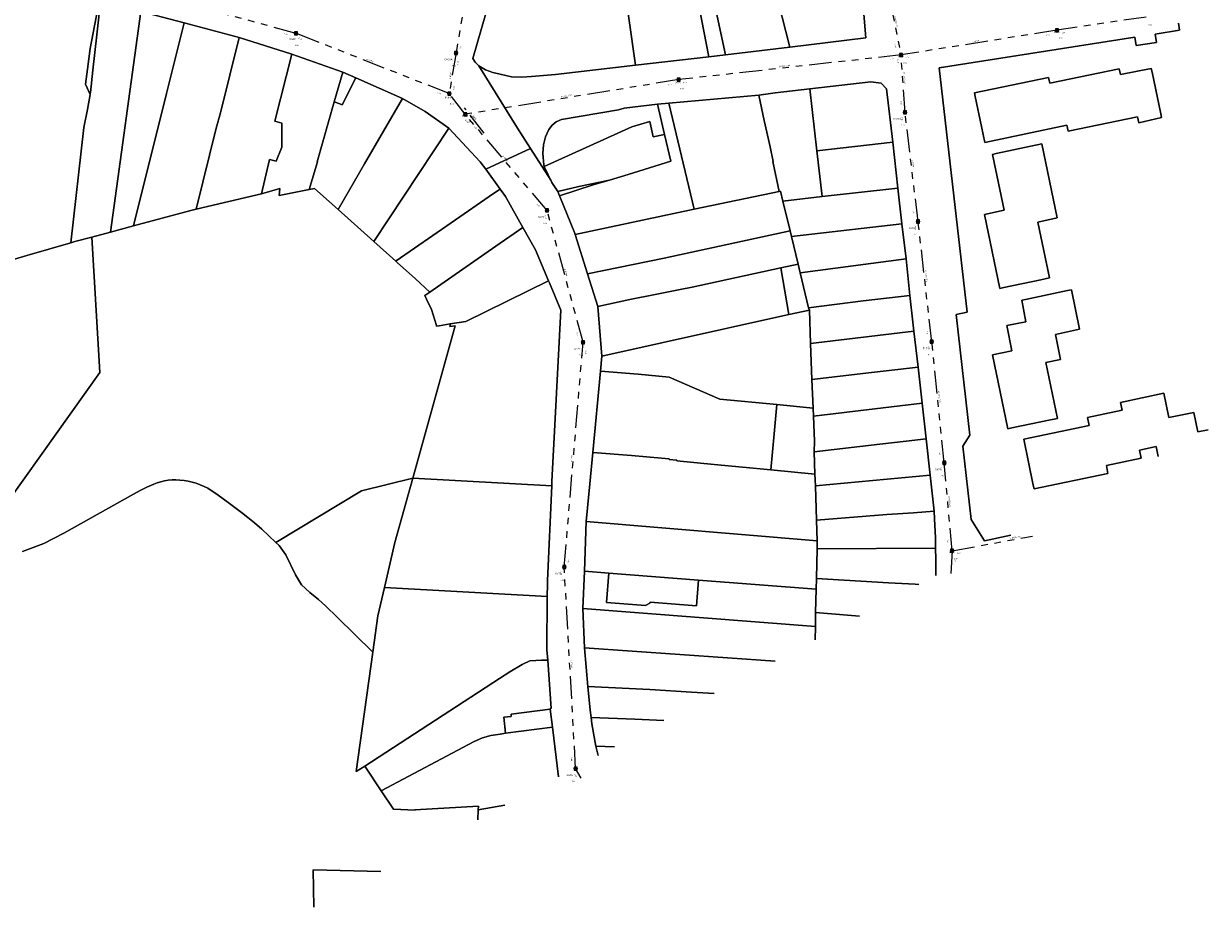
# Model space of a CAD drawing. Header units: metres. Extents: x 163628 to 167855, y 402678 to 405435.
# Tile 224 of 256: x 165797 to 166110, y 403474 to 403707. Entities that reach past the tile are written whole.
import ezdxf

# ---------------------------------------------------------------- set-up
doc = ezdxf.new("R2010")
doc.units = ezdxf.units.M
doc.linetypes.add('X-CA190022.004-UO-WHM_Riolering gemeente_NLCS_v0.2$0$RI-GWA', pattern=[18.45, 6, -1.8, 1.75, -1.8, 1.75, -1.8, 1.75, -1.8])
doc.layers.get('0').update_dxf_attribs({"lineweight": 25})
for name, color, linetype, lineweight in [('X-CA190022.004-UO-KAD_Percelen$0$B-WE-KG-GRENS_PERCEEL-GV', 150, 'Continuous', 9), ('X-CA190022.004-UO-WHM_Riolering gemeente_NLCS_v0.2$0$B-WE-RI-BOB-T18', 214, 'Continuous', 15), ('X-CA190022.004-UO-WHM_Riolering gemeente_NLCS_v0.2$0$B-WE-RI-DIAMETER-T18', 214, 'Continuous', 15), ('X-CA190022.004-UO-WHM_Riolering gemeente_NLCS_v0.2$0$B-WE-RI-GWA_TRANSPORTLEIDING-G', 214, 'X-CA190022.004-UO-WHM_Riolering gemeente_NLCS_v0.2$0$RI-GWA', 15), ('X-CA190022.004-UO-WHM_Riolering gemeente_NLCS_v0.2$0$B-WE-RI-PUT-S', 214, 'Continuous', 15), ('X-CA190022.004-UO-WHM_Riolering gemeente_NLCS_v0.2$0$B-WE-RI-PUTDEKSELHOOGTE-T18', 214, 'Continuous', 15), ('X-CA190022.004-UO-WHM_Riolering gemeente_NLCS_v0.2$0$B-WE-RI-PUTNUMMER-T25', 214, 'Continuous', 15)]:
    doc.layers.add(name, color=color, linetype=linetype, lineweight=lineweight)
doc.styles.add('X-CA190022.004-UO-WHM_Riolering gemeente_NLCS_v0.2$0$NLCS-ISO-M200-T18', font='NLCS-ISO.ttf', dxfattribs={"height": 0.36})
doc.styles.add('X-CA190022.004-UO-WHM_Riolering gemeente_NLCS_v0.2$0$NLCS-ISO-M200-T25', font='NLCS-ISO.ttf', dxfattribs={"height": 0.5})

# ---------------------------------------------------------------- blocks, each defined once
blk = doc.blocks.new('X-CA190022.004-UO-WHM_Riolering gemeente_NLCS_v0.2$0$B-SRI-PUT_BETON-SO')
blk.add_line((-1.4, -1.4), (1.4, 1.4))
at = {"lineweight": -3, "flags": 128}
blk.add_lwpolyline([(2, -2), (2, 2), (-2, 2), (-2, -2)], close=True, dxfattribs=at)
at = {"lineweight": -3}
blk.add_circle((0, 0), 2, dxfattribs=at)

msp = doc.modelspace()

# ---------------------------------------------------------------- linework, layer by layer
at = {"layer": 'X-CA190022.004-UO-KAD_Percelen$0$B-WE-KG-GRENS_PERCEEL-GV', "flags": 128}
for points in [[(165987.992, 403744.391), (165972.852, 403741.916), (165982.045, 403699.274), (165998.969, 403701.322), (165993.877, 403721.336), (165990.024, 403736.485)], [(165969.361, 403741.347), (165952.256, 403738.56), (165952.748, 403735.087), (165958.208, 403696.51), (165977.635, 403698.763)], [(165977.635, 403698.763), (165982.045, 403699.274), (165972.852, 403741.916), (165969.361, 403741.347)], [(165924.191, 403733.987), (165922.942, 403727.129), (165921.455, 403720.383), (165919.308, 403712.28), (165918.743, 403710.146), (165915.327, 403698.33), (165915.94, 403697.307), (165916.835, 403696.391), (165918.636, 403695.306), (165920.553, 403694.626), (165922.482, 403694.138), (165925.463, 403693.489), (165928.215, 403693.365), (165930.751, 403693.496), (165937.101, 403694.063), (165958.208, 403696.51), (165952.748, 403735.087), (165930.824, 403735.068), (165925, 403734.119)], [(165998.969, 403701.322), (166019.08, 403703.775), (166017.348, 403724.795), (166004.82, 403723.42), (166004.791, 403723.557), (165999.3, 403722.352), (165993.877, 403721.336)], [(165908.919, 403679.925), (165917.264, 403670.967), (165918.698, 403669.045), (165930.516, 403674.518), (165927.047, 403679.898), (165916.835, 403696.391), (165915.94, 403697.307), (165915.327, 403698.33), (165918.743, 403710.146), (165919.308, 403712.28), (165910.153, 403713.424), (165880.162, 403716.762), (165852.637, 403720.096), (165832.536, 403722.428), (165818.697, 403723.881), (165816.974, 403713.264), (165827.598, 403710.66), (165839.068, 403707.736), (165853.554, 403703.867), (165867.507, 403699.435), (165880.981, 403694.707), (165884.369, 403693.204), (165896.715, 403687.726), (165902.729, 403684.324)], [(165814.244, 403688.822), (165812.987, 403691.515), (165813.526, 403695.479), (165814.268, 403700.942), (165816.639, 403713.32), (165816.229, 403713.388), (165815.697, 403713.476), (165800.094, 403716.065), (165790.95, 403717.56), (165789.042, 403702.836), (165786.401, 403682.447), (165786.241, 403682.469), (165784.814, 403670.732), (165781.343, 403642.18), (165790.946, 403644.359), (165797.484, 403646.249), (165809.158, 403649.592), (165812.566, 403680.034), (165813.487, 403684.859)], [(165814.693, 403651.133), (165819.565, 403652.444), (165827.598, 403710.66), (165816.974, 403713.264), (165816.001, 403704.519), (165814.961, 403695.177), (165814.31, 403689.329), (165814.268, 403688.949), (165814.244, 403688.822), (165813.487, 403684.859), (165812.566, 403680.034), (165809.158, 403649.592), (165810.165, 403649.915)], [(165814.961, 403695.177), (165816.001, 403704.519), (165816.974, 403713.264), (165816.639, 403713.32), (165814.268, 403700.942), (165813.526, 403695.479), (165812.987, 403691.515), (165814.244, 403688.822), (165814.268, 403688.949), (165814.31, 403689.329)], [(165819.565, 403652.444), (165825.717, 403654.088), (165834.402, 403689.074), (165839.068, 403707.736), (165827.598, 403710.66)], [(165842.222, 403658.508), (165847.493, 403679.898), (165848.637, 403683.924), (165853.554, 403703.867), (165839.068, 403707.736), (165834.402, 403689.074), (165825.717, 403654.088), (165840.805, 403658.159)], [(165842.222, 403658.508), (165859.496, 403662.583), (165861.63, 403671.606), (165863.375, 403671.156), (165864.836, 403674.842), (165864.886, 403681.183), (165863.009, 403681.745), (165867.507, 403699.435), (165853.554, 403703.867), (165848.637, 403683.924), (165847.493, 403679.898)], [(165874.163, 403671.023), (165878.706, 403686.803), (165880.981, 403694.707), (165867.507, 403699.435), (165863.009, 403681.745), (165864.886, 403681.183), (165864.836, 403674.842), (165863.375, 403671.156), (165861.63, 403671.606), (165859.496, 403662.583), (165864.278, 403663.935), (165864.185, 403662.137), (165872.049, 403663.648), (165874.24, 403671)], [(165884.226, 403692.917), (165884.369, 403693.204), (165880.981, 403694.707), (165878.706, 403686.803), (165880.149, 403686.306), (165880.814, 403686.077), (165882.238, 403688.916)], [(166047.98, 403688.21), (166047.774, 403689.189), (166067.314, 403693.284), (166067.637, 403691.741), (166085.957, 403695.521), (166086.292, 403694.038), (166094.454, 403695.689), (166094.66, 403694.71), (166096.99, 403683.64), (166097.196, 403682.661), (166091.157, 403681.339), (166090.78, 403682.899), (166072.525, 403679.097), (166072.178, 403680.657), (166050.517, 403676.142), (166049.63, 403680.36)], [(166047.774, 403689.189), (166047.98, 403688.21), (166049.63, 403680.36), (166050.517, 403676.142), (166072.178, 403680.657), (166072.525, 403679.097), (166090.78, 403682.899), (166091.157, 403681.339), (166097.196, 403682.661), (166096.99, 403683.64), (166094.66, 403694.71), (166094.454, 403695.689), (166086.292, 403694.038), (166085.957, 403695.521), (166067.637, 403691.741), (166067.314, 403693.284)], [(165878.706, 403686.803), (165874.163, 403671.023), (165874.24, 403671), (165872.049, 403663.648), (165873.502, 403663.927), (165879.739, 403658.363), (165886.707, 403670.479), (165891.711, 403679.102), (165896.715, 403687.726), (165884.369, 403693.204), (165884.226, 403692.917), (165882.238, 403688.916), (165880.814, 403686.077), (165880.149, 403686.306)], [(165997.156, 403660.623), (166007.536, 403661.797), (166006.148, 403673.863), (166004.263, 403690.248), (165995.14, 403689.196), (165990.789, 403688.628), (165992.266, 403681.906), (165993.797, 403674.934), (165994.642, 403671.09), (165994.503, 403671.06), (165996.217, 403663.162), (165996.527, 403663.226)], [(166006.148, 403673.863), (166026.171, 403676.198), (166024.56, 403690.284), (166023.16, 403691.785), (166020.386, 403692.108), (166004.263, 403690.248)], [(165879.739, 403658.363), (165889.101, 403649.991), (165908.919, 403679.925), (165902.729, 403684.324), (165896.715, 403687.726), (165891.711, 403679.102), (165886.707, 403670.479)], [(165973.721, 403658.513), (165996.217, 403663.162), (165994.503, 403671.06), (165994.642, 403671.09), (165993.797, 403674.934), (165992.266, 403681.906), (165990.789, 403688.628), (165967.019, 403686.464)], [(165964.042, 403686.193), (165955.282, 403685.141), (165953.8, 403684.719), (165938.661, 403682.202), (165937.255, 403681.596), (165936.237, 403680.655), (165935.398, 403679.513), (165934.472, 403677.584), (165933.938, 403675.494), (165933.793, 403673.187), (165934.038, 403670.174), (165934.165, 403669.747), (165957.281, 403680.266), (165962.013, 403681.686), (165962.879, 403677.638), (165965.943, 403678.21)], [(165967.612, 403671.197), (165956.337, 403667.643), (165951.363, 403666.168), (165947.045, 403664.887), (165938.219, 403662.009), (165938.277, 403661.866), (165942.158, 403652.348), (165942.336, 403651.781), (165973.721, 403658.513), (165967.019, 403686.464), (165964.042, 403686.193), (165965.943, 403678.21)], [(165934.165, 403669.747), (165935.138, 403667.574), (165935.927, 403666.125), (165936.162, 403665.521), (165937.766, 403663.12), (165943.259, 403664.463), (165951.363, 403666.168), (165956.337, 403667.643), (165967.612, 403671.197), (165965.943, 403678.21), (165962.879, 403677.638), (165962.013, 403681.686), (165957.281, 403680.266)], [(165889.101, 403649.991), (165894.927, 403644.771), (165895.026, 403644.84), (165909.525, 403654.852), (165920.786, 403662.629), (165922.481, 403663.799), (165918.698, 403669.045), (165917.264, 403670.967), (165908.919, 403679.925)], [(166026.171, 403676.198), (166006.148, 403673.863), (166007.536, 403661.797), (166027.558, 403664.065)], [(166054.502, 403637.553), (166050.407, 403657.114), (166055.577, 403658.195), (166052.502, 403672.953), (166053.48, 403673.16), (166065.538, 403675.717), (166069.618, 403656.166), (166064.496, 403655.069), (166067.571, 403640.313), (166065.33, 403639.84), (166055.48, 403637.76)], [(166052.502, 403672.953), (166055.577, 403658.195), (166050.407, 403657.114), (166054.502, 403637.553), (166055.48, 403637.76), (166065.33, 403639.84), (166067.571, 403640.313), (166064.496, 403655.069), (166069.618, 403656.166), (166065.538, 403675.717), (166053.48, 403673.16)], [(165938.219, 403662.009), (165947.045, 403664.887), (165951.363, 403666.168), (165943.259, 403664.463), (165937.766, 403663.12)], [(165894.927, 403644.771), (165895.31, 403644.428), (165900.137, 403640.103), (165903.893, 403636.604), (165921.4, 403648.732), (165928.527, 403653.645), (165923.873, 403661.847), (165922.765, 403663.388), (165922.481, 403663.799), (165920.786, 403662.629), (165909.525, 403654.852), (165895.026, 403644.84)], [(165996.217, 403663.162), (165973.721, 403658.513), (165942.336, 403651.781), (165945.598, 403641.379), (165965.858, 403645.563), (165999.062, 403652.731), (165997.156, 403660.623), (165996.527, 403663.226)], [(165999.405, 403651.311), (166023.205, 403653.996), (166028.602, 403654.605), (166027.558, 403664.065), (166007.536, 403661.797), (165997.156, 403660.623), (165999.062, 403652.731)], [(165906.361, 403627.68), (165909.298, 403628.161), (165913.471, 403628.845), (165935.308, 403639.526), (165931.864, 403647.765), (165928.527, 403653.645), (165921.4, 403648.732), (165903.893, 403636.604), (165902.584, 403635.697), (165903.079, 403634.677), (165904.373, 403632.009), (165905.652, 403627.79), (165905.717, 403627.575)], [(165999.062, 403652.731), (165965.858, 403645.563), (165945.598, 403641.379), (165948.281, 403632.821), (165956.77, 403634.62), (165963.4, 403635.95), (165970.009, 403637.232), (165973.219, 403637.896), (165996.617, 403643.004), (166001.172, 403643.998), (165999.405, 403651.311)], [(165999.405, 403651.311), (166001.172, 403643.998), (166001.726, 403641.704), (166029.719, 403645.415), (166028.602, 403654.605), (166023.205, 403653.996)], [(165996.617, 403643.004), (165998.707, 403630.631), (166004.168, 403631.841), (166003.959, 403632.462), (166001.726, 403641.704), (166001.172, 403643.998)], [(166003.959, 403632.462), (166018.354, 403634.274), (166025.36, 403635.066), (166030.717, 403635.699), (166029.719, 403645.415), (166001.726, 403641.704)], [(165948.281, 403632.821), (165949.358, 403619.696), (165998.707, 403630.631), (165996.617, 403643.004), (165973.219, 403637.896), (165970.009, 403637.232), (165963.4, 403635.95), (165956.77, 403634.62)], [(165910.66, 403627.679), (165899.435, 403587.395), (165936.111, 403585.456), (165936.159, 403586.55), (165937.041, 403603.176), (165938.537, 403631.799), (165935.503, 403639.059), (165935.308, 403639.526), (165913.471, 403628.845), (165909.298, 403628.161), (165909.274, 403627.898), (165909.235, 403627.468)], [(166056.611, 403600.485), (166052.526, 403620.014), (166057.636, 403621.084), (166056.294, 403627.745), (166061.323, 403628.759), (166060.261, 403634.424), (166061.24, 403634.63), (166072.37, 403636.97), (166073.349, 403637.176), (166075.538, 403626.78), (166069.127, 403625.411), (166070.474, 403618.818), (166066.58, 403617.999), (166069.671, 403603.219), (166067.43, 403602.75), (166057.59, 403600.69)], [(166073.349, 403637.176), (166072.37, 403636.97), (166061.24, 403634.63), (166060.261, 403634.424), (166061.323, 403628.759), (166056.294, 403627.745), (166057.636, 403621.084), (166052.526, 403620.014), (166056.611, 403600.485), (166057.59, 403600.69), (166067.43, 403602.75), (166069.671, 403603.219), (166066.58, 403617.999), (166070.474, 403618.818), (166069.127, 403625.411), (166075.538, 403626.78)], [(166030.717, 403635.699), (166025.36, 403635.066), (166018.354, 403634.274), (166003.959, 403632.462), (166004.168, 403631.841), (166004.475, 403623.004), (166031.785, 403626.232), (166031.506, 403628.675)], [(166005.13, 403605.963), (166004.784, 403613.468), (166004.475, 403623.004), (166004.168, 403631.841), (165998.707, 403630.631), (165949.358, 403619.696), (165948.98, 403615.714), (165958.987, 403614.872), (165967.141, 403614.098), (165980.51, 403608.293), (165995.593, 403606.866)], [(166032.854, 403616.755), (166031.785, 403626.232), (166004.475, 403623.004), (166004.784, 403613.468), (166020.59, 403615.368), (166027.546, 403616.16)], [(165995.593, 403606.866), (165980.51, 403608.293), (165967.141, 403614.098), (165958.987, 403614.872), (165948.98, 403615.714), (165946.941, 403594.256), (165957.16, 403593.443), (165965.115, 403592.719), (165967.155, 403592.522), (165967.141, 403592.373), (165969.181, 403592.176), (165969.167, 403592.026), (165979.041, 403591.073), (165993.971, 403589.626), (165994.866, 403599.139)], [(166005.13, 403605.963), (166005.227, 403603.858), (166033.922, 403607.288), (166032.854, 403616.755), (166027.546, 403616.16), (166020.59, 403615.368), (166004.784, 403613.468)], [(165995.593, 403606.866), (165994.866, 403599.139), (165993.971, 403589.626), (166005.643, 403588.494), (166005.433, 403594.37), (166005.498, 403597.233), (166005.227, 403603.858), (166005.13, 403605.963)], [(166034.989, 403597.831), (166033.922, 403607.288), (166005.227, 403603.858), (166005.498, 403597.233), (166005.433, 403594.37), (166022.75, 403596.44), (166029.705, 403597.23)], [(166005.643, 403588.494), (166005.754, 403585.386), (166036.069, 403588.254), (166034.989, 403597.831), (166029.705, 403597.23), (166022.75, 403596.44), (166005.433, 403594.37)], [(166005.643, 403588.494), (165993.971, 403589.626), (165979.041, 403591.073), (165969.167, 403592.026), (165969.181, 403592.176), (165967.141, 403592.373), (165967.155, 403592.522), (165965.115, 403592.719), (165957.16, 403593.443), (165946.941, 403594.256), (165946.147, 403585.981), (165945.202, 403575.983), (166006.254, 403570.854), (166006.078, 403576.377), (166005.754, 403585.386)], [(165864.162, 403569.622), (165865.925, 403567.18), (165868.478, 403561.916), (165870.005, 403559.254), (165872.204, 403557.236), (165874.556, 403555.348), (165876.389, 403553.749), (165879.469, 403550.706), (165888.841, 403541.447), (165890.166, 403551.082), (165891.929, 403558.594), (165894.708, 403570.433), (165899.435, 403587.395), (165885.876, 403584.064), (165863.287, 403570.476)], [(165936.111, 403585.456), (165899.435, 403587.395), (165894.708, 403570.433), (165891.929, 403558.594), (165934.934, 403556.198), (165934.963, 403559.429), (165935.008, 403560.449)], [(166037.082, 403578.73), (166036.873, 403581.121), (166036.069, 403588.254), (166005.754, 403585.386), (166006.078, 403576.377), (166024.654, 403577.799), (166031.635, 403578.31)], [(166006.078, 403576.377), (166006.254, 403570.854), (166006.212, 403568.804), (166037.51, 403568.91), (166037.456, 403571.673), (166037.232, 403576.685), (166037.082, 403578.73), (166031.635, 403578.31), (166024.654, 403577.799)], [(165951.228, 403562.353), (165974.909, 403560.524), (166005.97, 403558.126), (166006.052, 403560.911), (166006.212, 403568.804), (166006.254, 403570.854), (165945.202, 403575.983), (165944.747, 403562.853)], [(165974.909, 403560.524), (165974.365, 403553.704), (165962.09, 403554.68), (165962.06, 403554.4), (165960.87, 403553.83), (165950.61, 403554.6), (165951.228, 403562.353), (165944.747, 403562.853), (165944.366, 403553.001), (166005.75, 403548.3), (166005.788, 403551.925), (166005.97, 403558.126)], [(165974.909, 403560.524), (165951.228, 403562.353), (165950.61, 403554.6), (165960.87, 403553.83), (165962.06, 403554.4), (165962.09, 403554.68), (165974.365, 403553.704)], [(165891.929, 403558.594), (165890.166, 403551.082), (165888.841, 403541.447), (165884.504, 403509.922), (165886.742, 403511.378), (165922.359, 403534.558), (165925.06, 403536.244), (165928.307, 403538.226), (165930.333, 403539.15), (165931.886, 403539.313), (165933.458, 403539.357), (165935.113, 403539.403), (165934.805, 403542.097), (165934.934, 403556.198)], [(165886.742, 403511.378), (165891.088, 403504.836), (165915.651, 403517.873), (165917.812, 403518.829), (165920.013, 403519.466), (165922.529, 403519.86), (165923.947, 403520.046), (165923.493, 403524.3), (165925.393, 403524.51), (165925.381, 403525.115), (165935.705, 403526.423), (165935.687, 403526.572), (165935.933, 403526.568), (165935.113, 403539.403), (165933.458, 403539.357), (165931.886, 403539.313), (165930.333, 403539.15), (165928.307, 403538.226), (165925.06, 403536.244), (165922.359, 403534.558)], [(165936.286, 403521.663), (165935.705, 403526.423), (165925.381, 403525.115), (165925.393, 403524.51), (165923.493, 403524.3), (165923.947, 403520.046)]]:
    msp.add_lwpolyline(points, close=True, dxfattribs=at)
for points in [[(166017.348, 403724.795), (166019.08, 403703.775), (165998.969, 403701.322), (165982.045, 403699.274), (165977.635, 403698.763), (165958.208, 403696.51), (165937.101, 403694.063), (165930.751, 403693.496), (165928.215, 403693.365), (165925.463, 403693.489), (165922.482, 403694.138), (165920.553, 403694.626), (165918.636, 403695.306)], [(166101.622, 403707.608), (166101.918, 403705.744), (166095.492, 403704.752), (166095.825, 403702.542), (166090.437, 403701.692), (166090.098, 403703.902), (166038.466, 403695.821)], [(166045.792, 403631.259), (166038.466, 403695.821), (166090.098, 403703.902), (166090.437, 403701.692), (166095.825, 403702.542), (166095.492, 403704.752), (166101.918, 403705.744), (166101.622, 403707.608)], [(165918.636, 403695.306), (165916.835, 403696.391), (165927.047, 403679.898), (165930.516, 403674.518), (165935.927, 403666.125), (165935.138, 403667.574), (165934.165, 403669.747), (165934.038, 403670.174), (165933.793, 403673.187), (165933.938, 403675.494), (165934.472, 403677.584), (165935.398, 403679.513), (165936.237, 403680.655), (165937.255, 403681.596), (165938.661, 403682.202), (165953.8, 403684.719), (165955.282, 403685.141), (165964.042, 403686.193), (165967.019, 403686.464), (165990.789, 403688.628), (165995.14, 403689.196), (166004.263, 403690.248), (166020.386, 403692.108), (166023.16, 403691.785), (166024.56, 403690.284), (166026.171, 403676.198), (166027.558, 403664.065), (166028.602, 403654.605), (166029.719, 403645.415), (166030.717, 403635.699), (166031.506, 403628.675), (166031.785, 403626.232), (166032.854, 403616.755), (166033.922, 403607.288), (166034.989, 403597.831), (166036.069, 403588.254), (166036.873, 403581.121), (166037.082, 403578.73), (166037.232, 403576.685), (166037.456, 403571.673), (166037.51, 403568.91), (166037.536, 403566.049), (166037.545, 403562.605), (166037.53, 403561.771)], [(166038.466, 403695.821), (166045.792, 403631.259), (166042.966, 403630.656), (166046.522, 403598.828), (166044.704, 403595.865), (166046.892, 403576.499), (166050.442, 403570.918), (166057.39, 403572.376)], [(165948.348, 403514.151), (165947.758, 403516.682), (165946.747, 403522.59), (165946.536, 403524.176), (165946.268, 403526.198), (165945.686, 403532.397), (165944.812, 403542.583), (165944.366, 403553.001), (165944.747, 403562.853), (165945.202, 403575.983), (165946.147, 403585.981), (165946.941, 403594.256), (165948.98, 403615.714), (165949.358, 403619.696), (165948.281, 403632.821), (165945.598, 403641.379), (165942.336, 403651.781), (165942.158, 403652.348), (165938.277, 403661.866), (165938.219, 403662.009), (165937.766, 403663.12), (165936.162, 403665.521), (165935.927, 403666.125), (165930.516, 403674.518), (165918.698, 403669.045), (165922.481, 403663.799), (165922.765, 403663.388), (165923.873, 403661.847), (165928.527, 403653.645), (165931.864, 403647.765), (165935.308, 403639.526)], [(165796.335, 403568.064), (165802.016, 403570.153), (165807.255, 403572.901), (165825.703, 403583.25), (165827.445, 403584.184), (165829.22, 403585.052), (165831.027, 403585.853), (165831.956, 403586.207), (165832.908, 403586.497), (165833.877, 403586.722), (165834.859, 403586.88), (165835.85, 403586.97), (165836.844, 403586.993), (165837.944, 403586.946), (165839.038, 403586.832), (165840.124, 403586.65), (165841.196, 403586.402), (165842.251, 403586.089), (165843.284, 403585.711), (165844.293, 403585.27), (165845.272, 403584.768), (165846.219, 403584.206), (165847.129, 403583.588), (165847.999, 403582.914), (165850.663, 403581.021), (165852.437, 403579.724), (165854.183, 403578.391), (165855.901, 403577.022), (165857.591, 403575.618), (165859.527, 403573.946), (165861.426, 403572.232), (165863.287, 403570.476), (165885.876, 403584.064), (165899.435, 403587.395), (165910.66, 403627.679), (165909.235, 403627.468), (165909.274, 403627.898), (165909.298, 403628.161), (165906.361, 403627.68), (165905.717, 403627.575), (165905.652, 403627.79), (165904.373, 403632.009), (165903.079, 403634.677), (165902.584, 403635.697), (165903.893, 403636.604), (165900.137, 403640.103), (165895.31, 403644.428), (165894.927, 403644.771), (165889.101, 403649.991), (165879.739, 403658.363), (165873.502, 403663.927), (165872.049, 403663.648), (165864.185, 403662.137), (165864.278, 403663.935), (165859.496, 403662.583), (165842.222, 403658.508), (165840.805, 403658.159), (165825.717, 403654.088), (165819.565, 403652.444), (165814.693, 403651.133), (165816.783, 403615.335), (165801.536, 403593.963), (165781.426, 403565.748)], [(165781.426, 403565.748), (165801.536, 403593.963), (165816.783, 403615.335), (165814.693, 403651.133), (165810.165, 403649.915), (165809.158, 403649.592), (165797.484, 403646.249), (165790.946, 403644.359)], [(165935.308, 403639.526), (165935.503, 403639.059), (165938.537, 403631.799), (165937.041, 403603.176), (165936.159, 403586.55), (165936.111, 403585.456), (165935.008, 403560.449), (165934.963, 403559.429), (165934.934, 403556.198), (165934.805, 403542.097), (165935.113, 403539.403), (165935.933, 403526.568), (165935.687, 403526.572), (165935.705, 403526.423), (165936.286, 403521.663), (165937.903, 403508.574)], [(166057.39, 403572.376), (166050.442, 403570.918), (166046.892, 403576.499), (166044.704, 403595.865), (166046.522, 403598.828), (166042.966, 403630.656), (166045.792, 403631.259)], [(166109.518, 403600.21), (166106.736, 403599.632), (166105.659, 403604.791), (166099.079, 403603.441), (166097.745, 403609.846), (166086.347, 403607.456), (166086.784, 403605.358), (166077.639, 403603.448), (166078.07, 403601.353), (166060.765, 403597.719)], [(166063.3, 403585.61), (166060.765, 403597.719), (166078.07, 403601.353), (166077.639, 403603.448), (166086.784, 403605.358), (166086.347, 403607.456), (166097.745, 403609.846), (166099.079, 403603.441), (166105.659, 403604.791), (166106.736, 403599.632), (166109.518, 403600.21)], [(166060.765, 403597.719), (166063.3, 403585.61), (166063.505, 403584.631), (166083.022, 403588.699), (166082.612, 403590.809), (166091.754, 403592.747), (166091.314, 403594.846), (166095.706, 403595.766), (166096.251, 403593.126)], [(166096.251, 403593.126), (166095.706, 403595.766), (166091.314, 403594.846), (166091.754, 403592.747), (166082.612, 403590.809), (166083.022, 403588.699), (166063.505, 403584.631), (166063.3, 403585.61)], [(165916.611, 403497.205), (165916.72, 403499.819), (165916.761, 403500.788), (165899.968, 403499.859), (165900.061, 403499.776), (165894.325, 403499.963), (165891.088, 403504.836), (165886.742, 403511.378), (165884.504, 403509.922), (165888.841, 403541.447), (165879.469, 403550.706), (165876.389, 403553.749), (165874.556, 403555.348), (165872.204, 403557.236), (165870.005, 403559.254), (165868.478, 403561.916), (165865.925, 403567.18), (165864.162, 403569.622), (165863.287, 403570.476), (165861.426, 403572.232), (165859.527, 403573.946), (165857.591, 403575.618), (165855.901, 403577.022), (165854.183, 403578.391), (165852.437, 403579.724), (165850.663, 403581.021), (165847.999, 403582.914), (165847.129, 403583.588), (165846.219, 403584.206), (165845.272, 403584.768), (165844.293, 403585.27), (165843.284, 403585.711), (165842.251, 403586.089), (165841.196, 403586.402), (165840.124, 403586.65), (165839.038, 403586.832), (165837.944, 403586.946), (165836.844, 403586.993), (165835.85, 403586.97), (165834.859, 403586.88), (165833.877, 403586.722), (165832.908, 403586.497), (165831.956, 403586.207), (165831.027, 403585.853), (165829.22, 403585.052), (165827.445, 403584.184), (165825.703, 403583.25), (165807.255, 403572.901), (165802.016, 403570.153), (165796.335, 403568.064)], [(166037.51, 403568.91), (166006.212, 403568.804), (166006.052, 403560.911), (166025.08, 403559.815), (166032.068, 403559.418), (166033.036, 403559.371)], [(166037.53, 403561.771), (166037.545, 403562.605), (166037.536, 403566.049), (166037.51, 403568.91)], [(166033.036, 403559.371), (166032.068, 403559.418), (166025.08, 403559.815), (166006.052, 403560.911), (166005.97, 403558.126), (166005.788, 403551.925), (166017.398, 403551.021)], [(166005.75, 403548.3), (165944.366, 403553.001), (165944.812, 403542.583), (165995.094, 403539.112)], [(166017.398, 403551.021), (166005.788, 403551.925), (166005.75, 403548.3), (166005.657, 403544.752)], [(166005.657, 403544.752), (166005.75, 403548.3)], [(165995.094, 403539.112), (165944.812, 403542.583)], [(165944.812, 403542.583), (165945.686, 403532.397), (165962.01, 403531.59), (165973.05, 403530.88), (165979.062, 403530.552)], [(165979.062, 403530.552), (165973.05, 403530.88), (165962.01, 403531.59), (165945.686, 403532.397), (165946.268, 403526.198)], [(165946.268, 403526.198), (165946.536, 403524.176), (165958.095, 403523.778), (165965.738, 403523.437)], [(165937.903, 403508.574), (165936.286, 403521.663), (165923.947, 403520.046), (165922.529, 403519.86), (165920.013, 403519.466), (165917.812, 403518.829), (165915.651, 403517.873), (165891.088, 403504.836), (165894.325, 403499.963), (165900.061, 403499.776), (165899.968, 403499.859), (165916.761, 403500.788), (165916.72, 403499.819), (165923.764, 403501.024)], [(165965.738, 403523.437), (165958.095, 403523.778), (165946.536, 403524.176)], [(165946.536, 403524.176), (165946.747, 403522.59), (165947.758, 403516.682), (165952.684, 403516.467)], [(165952.684, 403516.467), (165947.758, 403516.682), (165948.348, 403514.151)], [(165923.764, 403501.024), (165916.72, 403499.819), (165916.611, 403497.205)], [(165873.307, 403474.082), (165873.16, 403483.953), (165890.984, 403483.521)], [(165890.984, 403483.521), (165873.16, 403483.953)], [(165873.16, 403483.953), (165873.307, 403474.082)]]:
    msp.add_lwpolyline(points, dxfattribs=at)
at = {"layer": 'X-CA190022.004-UO-WHM_Riolering gemeente_NLCS_v0.2$0$B-WE-RI-GWA_TRANSPORTLEIDING-G'}
for p, q in [((165923.52, 403774.976), (165910.864, 403699.776)), ((165868.608, 403704.928), (165824.672, 403716.896)), ((166025.296, 403714.016), (166028.384, 403699.232)), ((166093.136, 403709.248), (166069.536, 403705.76)), ((166069.536, 403705.76), (166028.384, 403699.232)), ((165909.056, 403689.024), (165868.608, 403704.928)), ((165910.864, 403699.776), (165909.056, 403689.024)), ((166028.384, 403699.232), (165969.664, 403692.704)), ((166029.424, 403684.064), (166028.384, 403699.232)), ((165969.664, 403692.704), (165913.296, 403683.552)), ((165913.296, 403683.552), (165909.056, 403689.024)), ((165918.304, 403678.56), (165913.13, 403685.229)), ((166032.88, 403655.232), (166029.424, 403684.064)), ((165934.896, 403658.176), (165913.296, 403683.552)), ((165944.416, 403623.328), (165934.896, 403658.176)), ((166036.496, 403623.456), (166032.88, 403655.232)), ((165939.424, 403563.936), (165944.416, 403623.328)), ((166039.776, 403591.488), (166036.496, 403623.456)), ((166041.856, 403568.256), (166039.776, 403591.488)), ((166041.856, 403568.256), (166063.059, 403572.128)), ((166041.856, 403568.256), (166041.423, 403560.522)), ((165942.432, 403510.72), (165939.424, 403563.936)), ((165943.889, 403508.202), (165942.432, 403510.72))]:
    msp.add_line(p, q, dxfattribs=at)

# ---------------------------------------------------------------- block references
at = {"layer": 'X-CA190022.004-UO-WHM_Riolering gemeente_NLCS_v0.2$0$B-WE-RI-PUT-S', "xscale": 0.2, "yscale": 0.2, "zscale": 0.2}
for p in [(166069.536, 403705.76), (165868.608, 403704.928), (165910.864, 403699.776), (166028.384, 403699.232), (165969.664, 403692.704), (165909.056, 403689.024), (165913.296, 403683.552), (166029.424, 403684.064), (165934.896, 403658.176), (166032.88, 403655.232), (165944.416, 403623.328), (166036.496, 403623.456), (166039.776, 403591.488), (166041.856, 403568.256), (165939.424, 403563.936), (165942.432, 403510.72)]:
    msp.add_blockref('X-CA190022.004-UO-WHM_Riolering gemeente_NLCS_v0.2$0$B-SRI-PUT_BETON-SO', p, dxfattribs=at)

# ---------------------------------------------------------------- texts
at = {"layer": 'X-CA190022.004-UO-WHM_Riolering gemeente_NLCS_v0.2$0$B-WE-RI-BOB-T18', "style": 'X-CA190022.004-UO-WHM_Riolering gemeente_NLCS_v0.2$0$NLCS-ISO-M200-T18'}
for s, rotation, p in [('6.46', 344.763, (165865.414, 403704.688)), ('6.46', 338.5312, (165869.232, 403703.504)), ('7.21', 9.0139, (166066.726, 403704.235)), ('7.21', 8.4112, (166070.79, 403704.844)), ('7.07', 80.4357, (165912.127, 403700.673)), ('6.91', 281.8087, (166026.693, 403701.973)), ('6.49', 80.4864, (165911.441, 403696.611)), ('6.77', 6.3449, (166025.496, 403697.848)), ('6.99', 273.9681, (166027.359, 403698.066)), ('7.14', 9.0139, (166029.639, 403698.327)), ('6.48', 80.4864, (165910.326, 403689.924)), ('6.67', 9.2304, (165966.85, 403691.174)), ('6.67', 6.3449, (165970.875, 403691.739)), ('6.48', 338.5312, (165905.856, 403689.126)), ('7.02', 273.9681, (166028.132, 403687.007)), ('6.48', 307.7859, (165912.935, 403683.686)), ('6.50', 310.3807, (165913.176, 403681.999)), ('6.58', 9.2304, (165914.563, 403682.642)), ('7.02', 276.8277, (166028.469, 403682.847)), ('6.50', 307.7859, (165915.584, 403680.273)), ('6.52', 310.3807, (165932.11, 403659.76)), ('6.52', 285.2905, (165934.12, 403656.809)), ('7.09', 276.8277, (166031.446, 403658.09)), ('7.09', 276.4951, (166031.912, 403654.002)), ('6.54', 285.2905, (165942.573, 403625.948)), ('7.31', 276.4951, (166035.074, 403626.349)), ('7.31', 275.884, (166035.509, 403622.263)), ('6.54', 85.1966, (165945.254, 403620.218)), ('7.41', 275.884, (166038.395, 403594.394)), ('7.41', 275.1186, (166038.783, 403590.306)), ('7.46', 275.1186, (166040.508, 403571.151)), ('6.57', 85.1966, (165940.618, 403564.954)), ('7.46', 86.7868, (166042.769, 403565.164)), ('7.46', 10.375, (166043.14, 403567.356)), ('6.57', 273.2351, (165938.394, 403562.789)), ('6.60', 273.2351, (165941.194, 403513.685)), ('6.60', 300.0628, (165942.03, 403509.227))]:
    msp.add_text(s, height=0.36, rotation=rotation, dxfattribs=at).set_placement(p)
at = {"layer": 'X-CA190022.004-UO-WHM_Riolering gemeente_NLCS_v0.2$0$B-WE-RI-DIAMETER-T18', "style": 'X-CA190022.004-UO-WHM_Riolering gemeente_NLCS_v0.2$0$NLCS-ISO-M200-T18'}
for s, rotation, p in [('EI B400/600', 281.8087, (166026.543, 403709.516)), ('ø B300', 9.0139, (166047.251, 403702.55)), ('ø B1250', 338.5312, (165887.162, 403697.969)), ('EI B500/750', 6.3449, (165996.122, 403695.972)), ('ø B700', 80.4864, (165909.384, 403692.787)), ('EI B300/450', 273.9681, (166029.008, 403694.549)), ('EI B500/750', 9.2304, (165938.586, 403687.98)), ('ø B1000', 307.7859, (165914.777, 403683.596)), ('ø B1000', 310.3807, (165923.087, 403672.518)), ('ø B300', 276.8277, (166031.261, 403671.35)), ('ø B1000', 285.2905, (165939.443, 403642.674)), ('EI B250/375', 276.4951, (166034.666, 403642.242)), ('EI B250/375', 275.884, (166038.147, 403610.382)), ('ø B1000', 85.1966, (165941.46, 403591.747)), ('EI B250/375', 275.1186, (166040.868, 403582.766)), ('EI B250/375', 10.375, (166057.023, 403571.321)), ('ø B1000', 273.2351, (165941.137, 403539.275))]:
    msp.add_text(s, height=0.36, rotation=rotation, dxfattribs=at).set_placement(p)
at = {"layer": 'X-CA190022.004-UO-WHM_Riolering gemeente_NLCS_v0.2$0$B-WE-RI-PUTDEKSELHOOGTE-T18', "style": 'X-CA190022.004-UO-WHM_Riolering gemeente_NLCS_v0.2$0$NLCS-ISO-M200-T18'}
for s, p in [('9.03', (166093.659, 403706.976)), ('9.09', (166070.059, 403703.486)), ('8.98', (165868.25, 403701.598)), ('9.00', (165909.847, 403696.2)), ('9.06', (166028.899, 403696.956)), ('9.01', (165970.032, 403690.11)), ('8.93', (165909.232, 403686.134)), ('9.01', (165913.819, 403681.266)), ('9.08', (166028.417, 403680.5)), ('9.03', (165933.877, 403654.59)), ('9.11', (166031.867, 403651.65)), ('9.04', (165943.397, 403619.75)), ('9.14', (166035.477, 403619.9)), ('9.15', (166038.767, 403587.93)), ('9.15', (166042.379, 403565.956)), ('9.03', (165938.417, 403560.38)), ('9.14', (165941.417, 403507.16))]:
    msp.add_text(s, height=0.36, dxfattribs=at).set_placement(p)
at = {"layer": 'X-CA190022.004-UO-WHM_Riolering gemeente_NLCS_v0.2$0$B-WE-RI-PUTNUMMER-T25', "style": 'X-CA190022.004-UO-WHM_Riolering gemeente_NLCS_v0.2$0$NLCS-ISO-M200-T25'}
for s, p in [('0468', (165866.89, 403703.198)), ('0487', (166068.699, 403705.086)), ('0469A', (165907.807, 403697.8)), ('0488', (166027.539, 403698.556)), ('0493', (165968.672, 403691.71)), ('0469', (165907.872, 403687.734)), ('0470', (165912.459, 403682.866)), ('0488A', (166026.377, 403682.1)), ('0471', (165932.517, 403656.19)), ('0489', (166030.507, 403653.25)), ('0472', (165942.037, 403621.35)), ('0490', (166034.117, 403621.5)), ('0491', (166037.407, 403589.53)), ('0477', (166041.019, 403567.556)), ('0473', (165937.057, 403561.98)), ('0474', (165940.057, 403508.76))]:
    msp.add_text(s, height=0.5, dxfattribs=at).set_placement(p)

doc.saveas('drawing.dxf')
